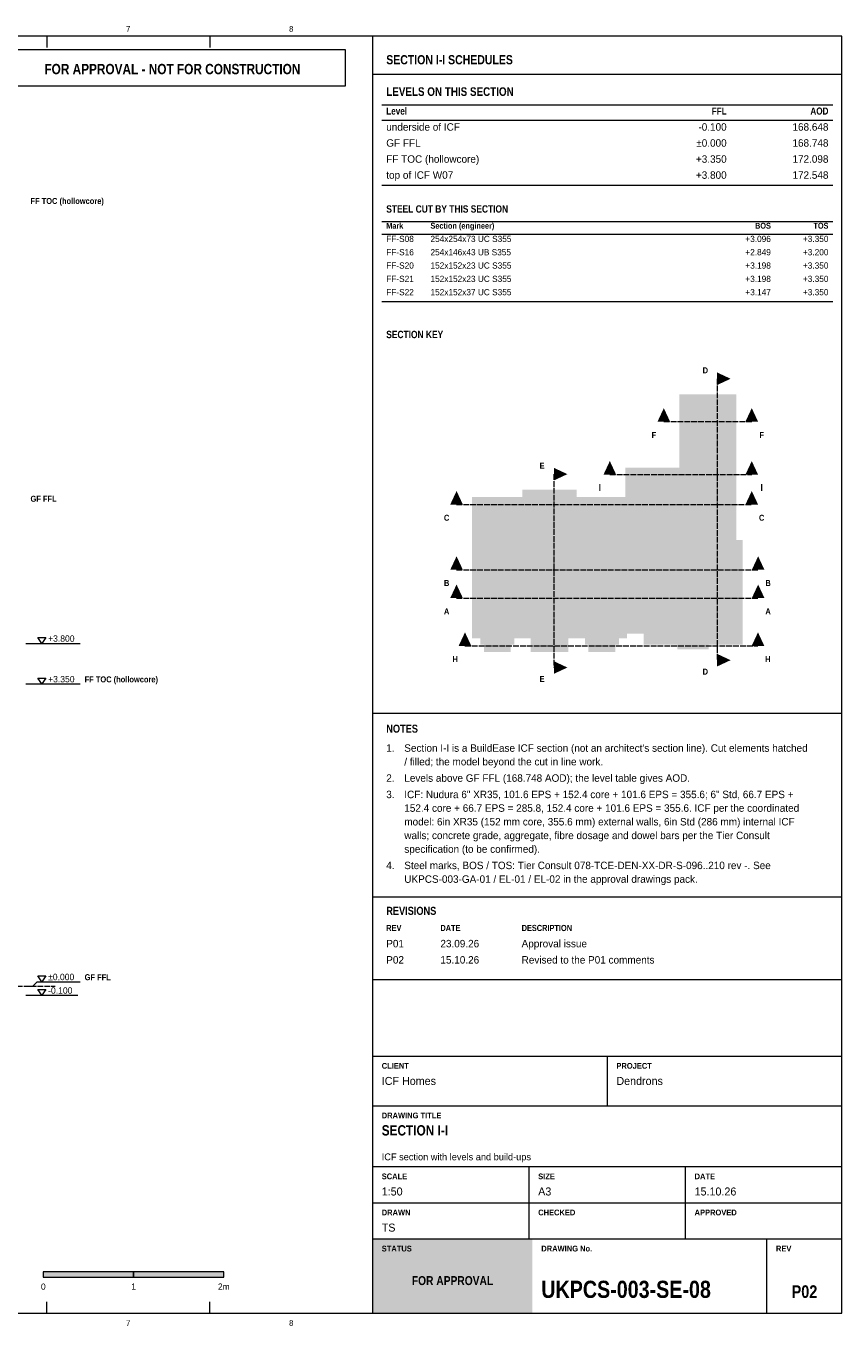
# Model space of a CAD drawing. Header units: millimetres. Extents: x 17 to 413, y 4 to 292.
# Tile 3 of 3: x 232 to 413, y 4 to 292. Entities that reach past the tile are written whole.
import ezdxf
from ezdxf.enums import TextEntityAlignment as Align

# ---------------------------------------------------------------- set-up
doc = ezdxf.new("R2010")
doc.units = ezdxf.units.MM
doc.linetypes.add('DASHED', pattern=[1.524, 1.27, -0.254])
for name, color, linetype in [('FILL-C_B2B2B8', 7, 'Continuous'), ('FILL-INK', 7, 'Continuous'), ('FILL-RED', 7, 'Continuous'), ('FILL-STEEL_GREY', 7, 'Continuous'), ('FILL-TEAL', 7, 'Continuous'), ('FILL-WHITE', 7, 'Continuous'), ('LINE-C_B2B2B8-DASH', 7, 'DASHED'), ('LINE-INK', 7, 'Continuous'), ('LINE-RED', 7, 'Continuous'), ('LINE-RED-DASH', 7, 'DASHED'), ('LINE-STEEL-DASH', 7, 'DASHED'), ('LINE-TEAL', 7, 'Continuous'), ('TEXT-C_B2B2B8', 7, 'Continuous'), ('TEXT-EPS', 7, 'Continuous'), ('TEXT-INK', 7, 'Continuous'), ('TEXT-RED', 7, 'Continuous'), ('TEXT-STEEL', 7, 'Continuous'), ('TEXT-STEEL_GREY', 7, 'Continuous'), ('TEXT-TEAL', 7, 'Continuous'), ('TEXT-TEAL_DK', 7, 'Continuous'), ('TEXT-WHITE', 7, 'Continuous')]:
    doc.layers.add(name, color=color, linetype=linetype)
doc.styles.add('OpenSansCondensed-Bold', font='OpenSansCondensed-Bold.ttf')

msp = doc.modelspace()

# ---------------------------------------------------------------- hatches: boundary and pattern name
at = {"layer": 'FILL-C_B2B2B8', "true_color": 0xb2b2b8}
h = msp.add_hatch(color=253, dxfattribs=at)
h.dxf.hatch_style = 1
h.paths.add_polyline_path([(388.31, 214.11), (385.31, 215.51), (385.31, 212.71)])
h = msp.add_hatch(color=253, dxfattribs=at)
h.dxf.hatch_style = 1
h.paths.add_polyline_path([(373.51, 207.6), (372.11, 204.6), (374.91, 204.6)])
h = msp.add_hatch(color=253, dxfattribs=at)
h.dxf.hatch_style = 1
h.paths.add_polyline_path([(393, 207.6), (391.6, 204.6), (394.4, 204.6)])
h = msp.add_hatch(color=253, dxfattribs=at)
h.dxf.hatch_style = 1
h.paths.add_polyline_path([(352.14, 192.97), (349.14, 194.37), (349.14, 191.57)])
h = msp.add_hatch(color=253, dxfattribs=at)
h.dxf.hatch_style = 1
h.paths.add_polyline_path([(327.58, 189.24), (326.18, 186.24), (328.98, 186.24)])
h = msp.add_hatch(color=253, dxfattribs=at)
h.dxf.hatch_style = 1
h.paths.add_polyline_path([(393, 189.24), (391.6, 186.24), (394.4, 186.24)])
h = msp.add_hatch(color=253, dxfattribs=at)
h.dxf.hatch_style = 1
h.paths.add_polyline_path([(327.58, 174.77), (326.18, 171.77), (328.98, 171.77)])
h = msp.add_hatch(color=253, dxfattribs=at)
h.dxf.hatch_style = 1
h.paths.add_polyline_path([(394.42, 174.77), (393.02, 171.77), (395.82, 171.77)])
h = msp.add_hatch(color=253, dxfattribs=at)
h.dxf.hatch_style = 1
h.paths.add_polyline_path([(327.58, 168.51), (326.18, 165.51), (328.98, 165.51)])
h = msp.add_hatch(color=253, dxfattribs=at)
h.dxf.hatch_style = 1
h.paths.add_polyline_path([(394.42, 168.51), (393.02, 165.51), (395.82, 165.51)])
h = msp.add_hatch(color=253, dxfattribs=at)
h.dxf.hatch_style = 1
h.paths.add_polyline_path([(329.45, 157.91), (328.05, 154.91), (330.85, 154.91)])
h = msp.add_hatch(color=253, dxfattribs=at)
h.dxf.hatch_style = 1
h.paths.add_polyline_path([(394.38, 157.91), (392.98, 154.91), (395.78, 154.91)])
h = msp.add_hatch(color=253, dxfattribs=at)
h.dxf.hatch_style = 1
h.paths.add_polyline_path([(388.31, 151.74), (385.31, 153.14), (385.31, 150.34)])
h = msp.add_hatch(color=253, dxfattribs=at)
h.dxf.hatch_style = 1
h.paths.add_polyline_path([(352.14, 150.11), (349.14, 151.51), (349.14, 148.71)])
at = {"layer": 'FILL-INK', "true_color": 0x14141a}
h = msp.add_hatch(color=250, dxfattribs=at)
h.dxf.hatch_style = 1
h.paths.add_polyline_path([(236, 15), (256, 15), (256, 16.2), (236, 16.2)])
at = {"layer": 'FILL-RED', "true_color": 0xcc141a}
h = msp.add_hatch(color=242, dxfattribs=at)
h.dxf.hatch_style = 1
h.paths.add_polyline_path([(361.55, 195.87), (360.15, 192.87), (362.95, 192.87)])
h = msp.add_hatch(color=242, dxfattribs=at)
h.dxf.hatch_style = 1
h.paths.add_polyline_path([(393, 195.87), (391.6, 192.87), (394.4, 192.87)])
at = {"layer": 'FILL-STEEL_GREY', "true_color": 0x737378}
h = msp.add_hatch(color=8, dxfattribs=at)
h.dxf.hatch_style = 1
h.paths.add_polyline_path([(332.84, 156.59), (331.01, 156.59), (331.01, 187.91), (342.19, 187.91), (342.19, 189.54), (354.2, 189.54), (354.2, 187.91), (364.98, 187.91), (364.98, 194.42), (376.94, 194.42), (376.94, 210.68), (389.57, 210.68), (389.57, 178.36), (390.99, 178.36), (390.99, 155.17), (383.47, 155.17), (383.47, 154.15), (376.54, 154.15), (376.54, 155.17), (369.02, 155.17), (369.02, 157.61), (365.38, 157.61), (365.38, 156.59), (363.55, 156.59), (363.55, 155.17), (363.17, 155.17), (363.17, 155.16), (362.74, 155.16), (362.74, 153.54), (356.82, 153.54), (356.82, 155.16), (356.39, 155.16), (356.39, 155.17), (356.01, 155.17), (356.01, 156.59), (352.37, 156.59), (352.37, 153.54), (344.02, 153.54), (344.02, 156.59), (340.38, 156.59), (340.38, 155.17), (340, 155.17), (340, 155.16), (339.57, 155.16), (339.57, 153.54), (333.65, 153.54), (333.65, 155.16), (333.22, 155.16), (333.22, 155.17), (332.84, 155.17)])
h.paths.add_polyline_path([(369.6, 166.49), (369.6, 158.25), (369.66, 158.25), (369.66, 155.81), (377.18, 155.81), (377.18, 154.79), (382.83, 154.79), (382.83, 155.81), (390.35, 155.81), (390.35, 166.49)], flags=0)
h.paths.add_polyline_path([(390.35, 167.01), (390.35, 177.72), (388.92, 177.72), (388.92, 210.04), (377.59, 210.04), (377.59, 193.78), (365.63, 193.78), (365.63, 187.27), (365.38, 187.27), (365.38, 158.25), (369.08, 158.25), (369.08, 167.01)], flags=0)
h.paths.add_polyline_path([(331.65, 157.23), (333.48, 157.23), (333.48, 155.81), (334.29, 155.81), (334.29, 155.81), (338.93, 155.81), (338.93, 155.81), (339.74, 155.81), (339.74, 157.23), (344.66, 157.23), (344.66, 154.19), (351.73, 154.19), (351.73, 157.23), (356.65, 157.23), (356.65, 155.81), (357.46, 155.81), (357.46, 155.81), (362.1, 155.81), (362.1, 155.81), (362.91, 155.81), (362.91, 157.23), (364.74, 157.23), (364.74, 187.27), (354.07, 187.27), (354.07, 160.09), (353.55, 160.09), (353.55, 187.28), (353.56, 187.28), (353.56, 188.9), (342.83, 188.9), (342.83, 187.28), (342.84, 187.28), (342.84, 187.28), (342.84, 187.28), (342.84, 186.75), (342.84, 186.09), (342.84, 185.65), (342.84, 179.9), (342.84, 177.56), (342.84, 177.11), (342.84, 177.04), (342.84, 176.91), (342.84, 176.67), (342.84, 176.36), (342.84, 176.36), (342.84, 176), (342.84, 175.97), (342.84, 173.19), (342.84, 173.14), (342.84, 172.97), (342.84, 172.97), (342.84, 172.97), (342.84, 171.68), (342.84, 171.68), (342.84, 171.22), (342.84, 168.29), (342.84, 166.48), (342.84, 160.09), (342.56, 160.09), (342.55, 160.09), (342.45, 160.09), (342.32, 160.09), (342.32, 160.63), (342.32, 163.99), (342.32, 169.4), (342.32, 171.02), (342.32, 175.03), (342.32, 175.45), (342.32, 175.45), (342.32, 176.67), (342.32, 178.06), (342.32, 178.07), (342.32, 187.09), (342.32, 187.27), (331.65, 187.27)], flags=0)
h.paths.add_polyline_path([(362.1, 155.16), (357.46, 155.16), (357.46, 154.19), (362.1, 154.19)], flags=0)
h.paths.add_polyline_path([(334.29, 155.16), (334.29, 154.19), (338.93, 154.19), (338.93, 155.16)], flags=0)
at = {"layer": 'FILL-TEAL', "true_color": 0x009e85}
h = msp.add_hatch(color=124, dxfattribs=at)
h.dxf.hatch_style = 1
h.paths.add_polyline_path([(309.01, 7), (344.37, 7), (344.37, 23.5), (309.01, 23.5)])
at = {"layer": 'FILL-WHITE', "true_color": 0xffffff}
h = msp.add_hatch(color=7, dxfattribs=at)
h.dxf.hatch_style = 1
h.paths.add_polyline_path([(256, 15), (276, 15), (276, 16.2), (256, 16.2)])

# ---------------------------------------------------------------- linework, layer by layer
at = {"layer": 'LINE-C_B2B2B8-DASH', "lineweight": 5}
for p, q in [((385.31, 214.11), (385.31, 151.74)), ((373.51, 204.6), (393, 204.6)), ((349.14, 192.97), (349.14, 150.11)), ((327.58, 186.24), (393, 186.24)), ((327.58, 171.77), (394.42, 171.77)), ((327.58, 165.51), (394.42, 165.51)), ((329.45, 154.91), (394.38, 154.91))]:
    msp.add_line(p, q, dxfattribs=at)
at = {"layer": 'LINE-INK', "lineweight": 5}
for p, q in [((236.75, 290), (236.75, 287.5)), ((272.88, 290), (272.88, 287.5)), ((309, 7), (309, 290)), ((311, 274.8), (411, 274.8)), ((311, 271.45), (411, 271.45)), ((311, 257.03), (411, 257.03)), ((311, 248.93), (411, 248.93)), ((311, 246.17), (411, 246.17)), ((311, 231.21), (411, 231.21)), ((232.16, 155.47), (233.66, 155.47)), ((233.66, 155.47), (234.66, 155.47)), ((234.66, 155.47), (244.16, 155.47)), ((232.16, 146.47), (233.66, 146.47)), ((233.66, 146.47), (234.66, 146.47)), ((234.66, 146.47), (244.16, 146.47)), ((309, 139.97), (413, 139.97)), ((309, 99.3), (413, 99.3)), ((309, 81), (413, 81)), ((232.16, 79.47), (233.66, 79.47)), ((233.66, 79.47), (234.66, 80.47)), ((234.66, 80.47), (244.16, 80.47)), ((232.16, 77.47), (233.66, 77.47)), ((233.66, 77.47), (234.66, 77.47)), ((234.66, 77.47), (243.66, 77.47)), ((309, 64), (413, 64)), ((361, 53), (361, 64)), ((309, 53), (413, 53)), ((309, 39.5), (413, 39.5)), ((343.67, 31.5), (343.67, 39.5)), ((378.33, 31.5), (378.33, 39.5)), ((309, 31.5), (413, 31.5)), ((343.67, 23.5), (343.67, 31.5)), ((378.33, 23.5), (378.33, 31.5)), ((309, 23.5), (413, 23.5)), ((396.36, 7), (396.36, 23.5)), ((236.75, 7), (236.75, 9.5)), ((272.88, 7), (272.88, 9.5))]:
    msp.add_line(p, q, dxfattribs=at)
for points in [[(20, 7), (413, 7), (413, 290), (20, 290)], [(235.66, 155.47), (234.76, 156.77), (236.56, 156.77)], [(235.66, 146.47), (234.76, 147.77), (236.56, 147.77)], [(235.66, 80.47), (234.76, 81.77), (236.56, 81.77)], [(235.66, 77.47), (234.76, 78.77), (236.56, 78.77)], [(236, 15), (256, 15), (256, 16.2), (236, 16.2)], [(256, 15), (276, 15), (276, 16.2), (256, 16.2)]]:
    msp.add_lwpolyline(points, close=True, dxfattribs=at)
at = {"layer": 'LINE-RED', "lineweight": 5}
msp.add_lwpolyline([(226.21, 279), (303, 279), (303, 287), (226.21, 287)], close=True, dxfattribs=at)
at = {"layer": 'LINE-RED-DASH', "lineweight": 5}
msp.add_line((361.55, 192.87), (393, 192.87), dxfattribs=at)
at = {"layer": 'LINE-STEEL-DASH', "lineweight": 5}
msp.add_line((68.59, 79.47), (238.66, 79.47), dxfattribs=at)
at = {"layer": 'LINE-TEAL', "lineweight": 5}
msp.add_line((309, 281.6), (413, 281.6), dxfattribs=at)

# ---------------------------------------------------------------- texts
at = {"layer": 'TEXT-C_B2B2B8', "style": 'OpenSansCondensed-Bold'}
for s, p in [('D', (382.71, 215.31)), ('F', (371.31, 201)), ('F', (395.2, 201)), ('E', (346.54, 194.17)), ('C', (325.38, 182.64)), ('C', (395.2, 182.64)), ('B', (325.38, 168.17)), ('B', (396.62, 168.17)), ('A', (325.38, 161.91)), ('A', (396.62, 161.91)), ('H', (327.25, 151.31)), ('D', (382.71, 148.54)), ('H', (396.58, 151.31)), ('E', (346.54, 146.91))]:
    msp.add_text(s, height=1.32, dxfattribs=at).set_placement(p, align=Align.CENTER)
at = {"layer": 'TEXT-EPS', "style": 'OpenSansCondensed-Bold'}
msp.add_text('STATUS', height=1.27, dxfattribs=at).set_placement((311, 20.7))
at = {"layer": 'TEXT-INK', "style": 'OpenSansCondensed-Bold'}
for s, height, p in [('LEVELS ON THIS SECTION', 1.905, (312, 276.8)), ('STEEL CUT BY THIS SECTION', 1.6256, (312, 250.93)), ('NOTES', 1.778, (312, 135.67)), ('REVISIONS', 1.778, (312, 95.3)), ('SECTION I-I', 2.286, (311, 46.4)), ('UKPCS-003-SE-08', 3.81, (346.36, 10.4))]:
    msp.add_text(s, height=height, dxfattribs=at).set_placement(p)
at = {"layer": 'TEXT-INK'}
for s, height, p in [('underside of ICF', 1.651, (312, 269.09)), ('GF FFL', 1.651, (312, 265.54)), ('FF TOC (hollowcore)', 1.651, (312, 261.98)), ('top of ICF W07', 1.651, (312, 258.43)), ('FF-S08', 1.372, (312, 244.42)), ('254x254x73 UC S355', 1.3716, (321.8, 244.42)), ('FF-S16', 1.372, (312, 241.47)), ('254x146x43 UB S355', 1.3716, (321.8, 241.47)), ('FF-S20', 1.372, (312, 238.52)), ('152x152x23 UC S355', 1.3716, (321.8, 238.52)), ('FF-S21', 1.372, (312, 235.56)), ('152x152x23 UC S355', 1.3716, (321.8, 235.56)), ('FF-S22', 1.372, (312, 232.61)), ('152x152x37 UC S355', 1.3716, (321.8, 232.61)), ('+3.800', 1.422, (237.06, 155.82)), ('+3.350', 1.422, (237.06, 146.82)), ('1.', 1.651, (312, 131.44)), ("Section I-I is a BuildEase ICF section (not an architect's section line). Cut elements hatched", 1.651, (316, 131.44)), ('/ filled; the model beyond the cut in line work.', 1.651, (316, 128.42)), ('2.', 1.651, (312, 124.79)), ('Levels above GF FFL (168.748 AOD); the level table gives AOD.', 1.651, (316, 124.79)), ('3.', 1.651, (312, 121.16)), ('ICF: Nudura 6" XR35, 101.6 EPS + 152.4 core + 101.6 EPS = 355.6; 6" Std, 66.7 EPS +', 1.651, (316, 121.16)), ('152.4 core + 66.7 EPS = 285.8, 152.4 core + 101.6 EPS = 355.6. ICF per the coordinated', 1.651, (316, 118.14)), ('model: 6in XR35 (152 mm core, 355.6 mm) external walls, 6in Std (286 mm) internal ICF', 1.651, (316, 115.11)), ('walls; concrete grade, aggregate, fibre dosage and dowel bars per the Tier Consult', 1.651, (316, 112.08)), ('specification (to be confirmed).', 1.651, (316, 109.05)), ('4.', 1.651, (312, 105.43)), ('Steel marks, BOS / TOS: Tier Consult 078-TCE-DEN-XX-DR-S-096..210 rev -. See', 1.651, (316, 105.43)), ('UKPCS-003-GA-01 / EL-01 / EL-02 in the approval drawings pack.', 1.651, (316, 102.4)), ('P01', 1.651, (312, 88.1)), ('23.09.26', 1.651, (324, 88.1)), ('Approval issue', 1.651, (342, 88.1)), ('P02', 1.651, (312, 84.5)), ('15.10.26', 1.651, (324, 84.5)), ('Revised to the P01 comments', 1.651, (342, 84.5)), ('±0.000', 1.422, (237.06, 80.82)), ('-0.100', 1.422, (237.06, 77.82)), ('ICF Homes', 1.778, (311, 57.6)), ('Dendrons', 1.778, (363, 57.6)), ('1:50', 1.778, (311, 33.1)), ('A3', 1.778, (345.67, 33.1)), ('15.10.26', 1.778, (380.33, 33.1)), ('TS', 1.778, (311, 25.1))]:
    msp.add_text(s, height=height, dxfattribs=at).set_placement(p)
for s, height, p in [('-0.100', 1.651, (387.44, 269.09)), ('168.648', 1.651, (410, 269.09)), ('±0.000', 1.651, (387.44, 265.54)), ('168.748', 1.651, (410, 265.54)), ('+3.350', 1.651, (387.44, 261.98)), ('172.098', 1.651, (410, 261.98)), ('+3.800', 1.651, (387.44, 258.43)), ('172.548', 1.651, (410, 258.43)), ('+3.096', 1.372, (397.24, 244.42)), ('+3.350', 1.372, (410, 244.42)), ('+2.849', 1.372, (397.24, 241.47)), ('+3.200', 1.372, (410, 241.47)), ('+3.198', 1.372, (397.24, 238.52)), ('+3.350', 1.372, (410, 238.52)), ('+3.198', 1.372, (397.24, 235.56)), ('+3.350', 1.372, (410, 235.56)), ('+3.147', 1.372, (397.24, 232.61)), ('+3.350', 1.372, (410, 232.61))]:
    msp.add_text(s, height=height, dxfattribs=at).set_placement(p, align=Align.RIGHT)
for s, height, p in [('0', 1.4, (236, 12.2)), ('1', 1.4, (256, 12.2)), ('2m', 1.397, (276, 12.2))]:
    msp.add_text(s, height=height, dxfattribs=at).set_placement(p, align=Align.CENTER)
at = {"layer": 'TEXT-INK', "style": 'OpenSansCondensed-Bold'}
msp.add_text('P02', height=2.794, dxfattribs=at).set_placement((404.68, 10.4), align=Align.CENTER)
at = {"layer": 'TEXT-RED', "style": 'OpenSansCondensed-Bold'}
for s, height, p in [('FOR APPROVAL - NOT FOR CONSTRUCTION', 2.286, (264.6, 281.6)), ('I', 1.52, (359.35, 189.27)), ('I', 1.52, (395.2, 189.27))]:
    msp.add_text(s, height=height, dxfattribs=at).set_placement(p, align=Align.CENTER)
at = {"layer": 'TEXT-STEEL', "style": 'OpenSansCondensed-Bold'}
for s, height, p in [('FF TOC (hollowcore)', 1.3208, (233.16, 252.85)), ('GF FFL', 1.321, (233.16, 186.85)), ('FF TOC (hollowcore)', 1.3208, (245.16, 146.82)), ('GF FFL', 1.321, (245.16, 80.82))]:
    msp.add_text(s, height=height, dxfattribs=at).set_placement(p)
at = {"layer": 'TEXT-STEEL_GREY'}
for s, p in [('7', (254.81, 291)), ('8', (290.94, 291)), ('7', (254.81, 4.2)), ('8', (290.94, 4.2))]:
    msp.add_text(s, height=1.27, dxfattribs=at).set_placement(p, align=Align.CENTER)
at = {"layer": 'TEXT-STEEL_GREY', "style": 'OpenSansCondensed-Bold'}
for s, height, p in [('Level', 1.575, (312, 272.65)), ('Mark', 1.295, (312, 247.37)), ('Section (engineer)', 1.2954, (321.8, 247.37)), ('REV', 1.372, (312, 91.7)), ('DATE', 1.372, (324, 91.7)), ('DESCRIPTION', 1.3716, (342, 91.7)), ('CLIENT', 1.27, (311, 61.2)), ('PROJECT', 1.27, (363, 61.2)), ('DRAWING TITLE', 1.27, (311, 50.2)), ('SCALE', 1.27, (311, 36.7)), ('SIZE', 1.27, (345.67, 36.7)), ('DATE', 1.27, (380.33, 36.7)), ('DRAWN', 1.27, (311, 28.7)), ('CHECKED', 1.27, (345.67, 28.7)), ('APPROVED', 1.27, (380.33, 28.7)), ('DRAWING No.', 1.27, (346.36, 20.7)), ('REV', 1.27, (398.36, 20.7))]:
    msp.add_text(s, height=height, dxfattribs=at).set_placement(p)
for s, height, p in [('FFL', 1.575, (387.44, 272.65)), ('AOD', 1.575, (410, 272.65)), ('BOS', 1.295, (397.24, 247.37)), ('TOS', 1.295, (410, 247.37))]:
    msp.add_text(s, height=height, dxfattribs=at).set_placement(p, align=Align.RIGHT)
at = {"layer": 'TEXT-STEEL_GREY'}
msp.add_text('ICF section with levels and build-ups', height=1.524, dxfattribs=at).set_placement((311, 40.9))
at = {"layer": 'TEXT-TEAL', "style": 'OpenSansCondensed-Bold'}
msp.add_text('SECTION I-I SCHEDULES', height=2.032, dxfattribs=at).set_placement((312, 283.8))
at = {"layer": 'TEXT-TEAL_DK', "style": 'OpenSansCondensed-Bold'}
msp.add_text('SECTION KEY', height=1.6256, dxfattribs=at).set_placement((312, 223.11))
at = {"layer": 'TEXT-WHITE', "style": 'OpenSansCondensed-Bold'}
msp.add_text('FOR APPROVAL', height=1.9812, dxfattribs=at).set_placement((326.68, 13.25), align=Align.CENTER)

doc.saveas('drawing.dxf')
